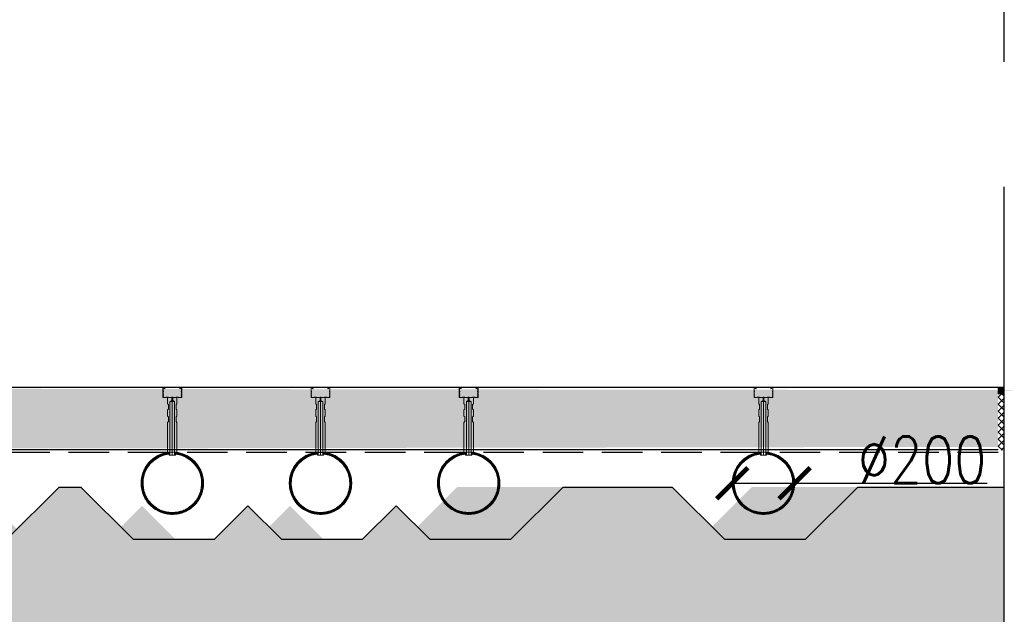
# Model space of a CAD drawing. Header units: millimetres. Extents: x -374129 to 1163271, y -112652 to 695637.
# Tile 198 of 256: x 22234 to 25390, y 30744 to 32652. Entities that reach past the tile are written whole.
import ezdxf
from ezdxf import colors
from ezdxf.entities.mleader import LeaderData, LeaderLine
from ezdxf.math import Vec2, Vec3

# ---------------------------------------------------------------- set-up
doc = ezdxf.new("R2010")
doc.units = ezdxf.units.MM
doc.header["$PDMODE"] = 4
doc.linetypes.add('rcad - -', pattern=[9.5, 6.5, -3])
for name, color, linetype, lineweight in [('A_DYSZA', 252, 'Continuous', 15), ('A_Hatch_konstrukcja', 252, 'Continuous', 5), ('A_profile ocynk', 252, 'Continuous', 9), ('KRT_kresk', 252, 'Continuous', 5), ('Widoczne (ISO)', 252, 'Continuous', 15)]:
    doc.layers.add(name, color=color, linetype=linetype, lineweight=lineweight)
for name, color, linetype in [('KRT_kanaly', 1, 'Continuous'), ('KRT_kreskowanie', 252, 'Continuous'), ('KRT_opisy', 146, 'Continuous'), ('KRT_sciany', 2, 'Continuous'), ('KRT_wymiary', 4, 'Continuous')]:
    doc.layers.add(name, color=color, linetype=linetype)
doc.styles.add('WYMIAR', font='romans.shx', dxfattribs={"width": 0.8})
doc.linetypes.add('podbeton', pattern='A,0.3,-0.1,[131,ltypeshp.shx,S=0.1,R=0,X=-0.1,Y=0],-0.1,0.3', length=0.8)
doc.dimstyles.new('KRT_1-100', dxfattribs={"dimscale": 100, "dimtxt": 2, "dimasz": 1, "dimexe": 0.5, "dimexo": 0, "dimgap": 0.5, "dimtad": 1, "dimdec": 1, "dimrnd": 0.1, "dimzin": 9, "dimdsep": 46, "dimtxsty": 'WYMIAR', "dimblk": 'ARCHTICK', "dimcen": 0.09, "dimdle": 0.5, "dimclrd": 1, "dimclre": 252, "dimclrt": 256, "dimadec": 0, "dimazin": 0, "dimtfac": 1, "dimtdec": 1, "dimtmove": 0, "dimatfit": 3, "dimfxl": 1, "dimtolj": 1, "dimtzin": 0, "dimarcsym": 0})

# ---------------------------------------------------------------- blocks, each defined once
blk = doc.blocks.new('dysza_203')
at = {"color": 0, "linetype": 'ByBlock', "lineweight": -2}
for points in [[(-15, -193), (-10, -193), (-10, -203), (-7.5, -203), (-7.5, -31), (-1.5, -28), (-1.5, -18), (-15, -18), (-15, -38), (-12.5, -40.5), (-12.5, -55.5), (-15, -58), (-15, -78), (-12.5, -80.5), (-12.5, -95.5), (-15, -98)], [(15, -193), (10, -193), (10, -203), (7.5, -203), (7.5, -31), (1.5, -28), (1.5, -18), (15, -18), (15, -38), (12.5, -40.5), (12.5, -55.5), (15, -58), (15, -78), (12.5, -80.5), (12.5, -95.5), (15, -98)]]:
    blk.add_lwpolyline(points, close=True, dxfattribs=at)
for points in [[(-7.5, -31), (7.5, -31)], [(-1.5, -18), (1.5, -18)], [(-1.5, -28), (1.5, -28)], [(0, -18), (0, -203)], [(-7.5, -203), (7.5, -203)], [(7.5, -203), (10, -203)]]:
    blk.add_lwpolyline(points, dxfattribs=at)
blk = doc.blocks.new('_ArchTick')
at = {"color": 0, "linetype": 'ByBlock', "const_width": 0.15}
blk.add_lwpolyline([(-0.5, -0.5), (0.5, 0.5)], dxfattribs=at)
blk = doc.blocks.new('*D1198')
at = {"layer": 'Defpoints', "color": 0}
for p in [(24518, 31164.5), (24718, 31164.5)]:
    blk.add_point(p, dxfattribs=at)
at = {"layer": 'KRT_wymiary', "color": 1, "lineweight": -2}
for p, q in [((24518, 31164.5), (24518, 31164.5)), ((24518, 31164.5), (24718, 31164.5)), ((24718, 31164.5), (25335.1, 31164.5))]:
    blk.add_line(p, q, dxfattribs=at)
at = {"layer": 'KRT_wymiary', "color": 1, "lineweight": -2, "xscale": 100, "yscale": 100, "zscale": 100}
blk.add_blockref('_ArchTick', (24518, 31164.5), dxfattribs=at)
at = {"layer": 'KRT_wymiary', "color": 1, "lineweight": -2, "xscale": 100, "yscale": 100, "zscale": 100, "rotation": 180}
blk.add_blockref('_ArchTick', (24718, 31164.5), dxfattribs=at)
at = {"layer": 'KRT_wymiary', "insert": (25126.6, 31239.5), "char_height": 150, "attachment_point": 5, "style": 'WYMIAR'}
blk.add_mtext('\\A1;%%c200', dxfattribs=at)

msp = doc.modelspace()

# ---------------------------------------------------------------- hatches: boundary and pattern name
at = {"layer": 'KRT_kreskowanie'}
h = msp.add_hatch(dxfattribs=at)
h.set_pattern_fill('DOTS2', color=256, scale=10, style=0)
h.paths.add_polyline_path([(5640.49, 31126.97), (6132.64, 31126.97), (6132.64, 31351.97), (5640.49, 31351.97)], flags=9)
h.paths.add_polyline_path([(11940.49, 31126.97), (12432.64, 31126.97), (12432.64, 31351.97), (11940.49, 31351.97)], flags=9)
h.paths.add_polyline_path([(18240.49, 31126.97), (18732.64, 31126.97), (18732.64, 31351.97), (18240.49, 31351.97)], flags=9)
h.paths.add_polyline_path([(24880.49, 31126.97), (25372.64, 31126.97), (25372.64, 31351.97), (24880.49, 31351.97)], flags=9)
h.paths.add_polyline_path([(31180.49, 31126.97), (31672.64, 31126.97), (31672.64, 31351.97), (31180.49, 31351.97)], flags=9)
h.paths.add_polyline_path([(37480.49, 31126.97), (37972.64, 31126.97), (37972.64, 31351.97), (37480.49, 31351.97)], flags=9)
h.paths.add_polyline_path([(44120.49, 31126.97), (44612.64, 31126.97), (44612.64, 31351.97), (44120.49, 31351.97)], flags=9)
h.paths.add_polyline_path([(50420.49, 31126.97), (50912.64, 31126.97), (50912.64, 31351.97), (50420.49, 31351.97)], flags=9)
h.paths.add_polyline_path([(56720.49, 31126.97), (57212.64, 31126.97), (57212.64, 31351.97), (56720.49, 31351.97)], flags=9)
h.paths.add_polyline_path([(63360.49, 31126.97), (63852.64, 31126.97), (63852.64, 31351.97), (63360.49, 31351.97)], flags=9)

# ---------------------------------------------------------------- linework, layer by layer
at = {"layer": 'KRT_sciany'}
msp.add_lwpolyline([(25390, 30461.19), (25390, 36471.19)], dxfattribs=at)

# ---------------------------------------------------------------- next in the draw order: leaders
at = {"layer": 'KRT_opisy', "color": 1}
ml = msp.add_multileader_mtext('Standard', dxfattribs=at)
ml.set_content('\\C54;PIANKA DYLATACYJNA BRZEGOWA 1cm\\PUSZCZELNIENIE MASĄ TRWALEPLASTYCZNĄ ODPORNĄ NA AGRESJĘ CHEMICZNĄ NP.SIKAFLEX PRO 3', style='WYMIAR')
ml.set_leader_properties()
ml.build(insert=Vec2(0, 0))
ml.multileader.update_dxf_attribs({"text_left_attachment_type": 6, "text_right_attachment_type": 6, "dogleg_length": 36, "arrow_head_size": 200, "scale": 100})
ctx = ml.context
ctx.base_point, ctx.scale, ctx.char_height, ctx.arrow_head_size, ctx.landing_gap_size, ctx.plane_origin = Vec3(1022.91, 34569.79, -56.1), 100, 200, 200, 9, Vec3(36065.01, -50311.01, -56.1)
ctx.left_attachment, ctx.right_attachment = 6, 6
notes = []
notes.append((ctx, [(0, (1, 1, 0), (986.91, 34569.79, -56.1), (1, 0), 36, [(1, [(160, 31471.19, -56.1)], 0, [])])]))
ctx.mtext.insert, ctx.mtext.width, ctx.mtext.defined_height, ctx.mtext.flow_direction = Vec3(1031.91, 34809.79, -56.1), 4839.601, 350.11, 5
ctx.mtext.has_bg_fill, ctx.mtext.bg_color, ctx.mtext.bg_scale_factor, ctx.mtext.bg_transparency, ctx.mtext.use_window_bg_color = 1, -1027028792, 1.5, 0, 1
for ctx, leaders in notes:
    for number, flags, end, landing, length, lines in leaders:
        leader = LeaderData()
        leader.index, (leader.has_last_leader_line, leader.has_dogleg_vector, leader.attachment_direction) = number, flags
        leader.last_leader_point, leader.dogleg_vector, leader.dogleg_length = Vec3(end), Vec3(landing), length
        for number, points, colour, breaks in lines:
            line = LeaderLine()
            line.index, line.vertices, line.color, line.breaks = number, Vec3.list(points), colors.encode_raw_color(colour), breaks
            leader.lines.append(line)
        ctx.leaders.append(leader)

# ---------------------------------------------------------------- next in the draw order: leaders
ml = msp.add_multileader_mtext('Standard', dxfattribs=at)
ml.set_content('\\pxi-3,l3t3,39,44;\\C2;{\\fSymbol|b0|i0|c2|p18;·^I}\\C54;PŁYTA BETONOWA DYLATOWANA C30/37 W8,F150,XD2,XA2,XM1,XF1 ^Igr.20cm\\P    ZBROJONA WŁÓKNAMI POLIMEROWYMI ZBROJONA WŁÓKNAMI POLIMEROWYMI ZBROJONA WŁÓKNAMI POLIMEROWYMI ISTRICE iBETON 39x0.78 W ILOŚCI 3,0kg/m3, \\P{\\fSymbol|b0|i0|c2|p18;·^I}IZOLACJA PRZECIWWILGOCIOWA 2xFOLIA PE \\P    UKŁADANA SZCZELNIE NA ZAKŁAD^I^Igr.2x0.3mm                                                         \\P{\\fSymbol|b0|i0|c2|p18;·^I}PODBETON  C8/10 ^I^Igr.10cm                         \\P{\\fSymbol|b0|i0|c2|p18;·^I}ZAGĘSZCZONY GRUNT NASYPOWY Is>0,98^I^Igr.30cm\\P{\\fSymbol|b0|i0|c2|p18;·^I}ZAGĘSZCZONY GRUNT NASYPOWY Is>=0,97', style='WYMIAR')
ml.set_leader_properties()
ml.build(insert=Vec2(0, 0))
ml.multileader.update_dxf_attribs({"text_left_attachment_type": 6, "text_right_attachment_type": 6, "dogleg_length": 36, "arrow_head_size": 200, "scale": 100})
ctx = ml.context
ctx.base_point, ctx.scale, ctx.char_height, ctx.arrow_head_size, ctx.landing_gap_size, ctx.plane_origin = Vec3(1715.18, 28529.79, -56.1), 100, 200, 200, 9, Vec3(-35836.94, -69206.17, -56.1)
ctx.left_attachment, ctx.right_attachment = 6, 6
notes = []
notes.append((ctx, [(0, (1, 1, 0), (1679.18, 28529.79, -56.1), (1, 0), 36, [(1, [(1159.18, 31458.59, -56.1)], 0, [])])]))
ctx.mtext.insert, ctx.mtext.width, ctx.mtext.defined_height, ctx.mtext.flow_direction = Vec3(1724.18, 28777.41, -56.1), 11614.4681, 280.09, 5
ctx.mtext.has_bg_fill, ctx.mtext.bg_color, ctx.mtext.bg_scale_factor, ctx.mtext.bg_transparency, ctx.mtext.use_window_bg_color = 1, -1027028792, 1.5, 0, 1
for ctx, leaders in notes:
    for number, flags, end, landing, length, lines in leaders:
        leader = LeaderData()
        leader.index, (leader.has_last_leader_line, leader.has_dogleg_vector, leader.attachment_direction) = number, flags
        leader.last_leader_point, leader.dogleg_vector, leader.dogleg_length = Vec3(end), Vec3(landing), length
        for number, points, colour, breaks in lines:
            line = LeaderLine()
            line.index, line.vertices, line.color, line.breaks = number, Vec3.list(points), colors.encode_raw_color(colour), breaks
            leader.lines.append(line)
        ctx.leaders.append(leader)

# ---------------------------------------------------------------- next in the draw order: linework, layer by layer
at = {"layer": 'KRT_kanaly', "linetype": 'podbeton', "ltscale": 200}
msp.add_lwpolyline([(22965.49, 31091.97), (23072.99, 30984.47), (23332.99, 30984.47), (23440.49, 31091.97)], dxfattribs=at)

# ---------------------------------------------------------------- next in the draw order: leaders
at = {"layer": 'KRT_opisy', "color": 1}
ml = msp.add_multileader_mtext('Standard', dxfattribs=at)
ml.set_content('\\C54;KANAŁY NAPOWIETRZAJĄCE WEDŁUG PROJEKTU TECHNOLOGICZNEGO', style='WYMIAR')
ml.set_leader_properties()
ml.build(insert=Vec2(0, 0))
ml.multileader.update_dxf_attribs({"text_left_attachment_type": 6, "text_right_attachment_type": 6, "dogleg_length": 36, "arrow_head_size": 200, "scale": 100})
ctx = ml.context
ctx.base_point, ctx.scale, ctx.char_height, ctx.arrow_head_size, ctx.landing_gap_size, ctx.plane_origin = Vec3(958.77, 32175.83, -56.1), 100, 200, 200, 9, Vec3(36846.14, -51485.36, -56.1)
ctx.left_attachment, ctx.right_attachment = 6, 6
notes = []
notes.append((ctx, [(0, (1, 1, 0), (922.77, 32175.83, -56.1), (1, 0), 36, [(1, [(922.99, 31164.47, -56.1)], 0, [])])]))
ctx.mtext.insert, ctx.mtext.width, ctx.mtext.defined_height, ctx.mtext.flow_direction = Vec3(967.77, 32415.83, -56.1), 6873.6004, 350.11, 5
ctx.mtext.has_bg_fill, ctx.mtext.bg_color, ctx.mtext.bg_scale_factor, ctx.mtext.bg_transparency, ctx.mtext.use_window_bg_color = 1, -1027028792, 1.5, 0, 1
for ctx, leaders in notes:
    for number, flags, end, landing, length, lines in leaders:
        leader = LeaderData()
        leader.index, (leader.has_last_leader_line, leader.has_dogleg_vector, leader.attachment_direction) = number, flags
        leader.last_leader_point, leader.dogleg_vector, leader.dogleg_length = Vec3(end), Vec3(landing), length
        for number, points, colour, breaks in lines:
            line = LeaderLine()
            line.index, line.vertices, line.color, line.breaks = number, Vec3.list(points), colors.encode_raw_color(colour), breaks
            leader.lines.append(line)
        ctx.leaders.append(leader)

# ---------------------------------------------------------------- next in the draw order: hatches: boundary and pattern name
at = {"layer": 'KRT_kresk', "lineweight": 5}
h = msp.add_hatch(dxfattribs=at)
h.set_pattern_fill('DASH', color=256, scale=10, angle=45)
h.set_pattern_definition([(45, (28393.753, 31471.193), (4e-15, 44.90128), [31.75, -31.75])])
h.paths.add_polyline_path([(25369.99, 31281.19), (19410, 31271.19), (19410, 31451.19), (19410, 31471.19), (26869.99, 31461.19), (25369.99, 31461.19)])
h = msp.add_hatch(dxfattribs=at)
h.set_pattern_fill('ANSI37', color=256, scale=0.5)
h.set_pattern_definition([(45, (-408712.6885, -167449.6836), (-1.122532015, 1.122532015), []), (135, (-408712.6885, -167449.6836), (-1.122532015, -1.122532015), [])])
h.paths.add_polyline_path([(25370, 31451.19), (25390, 31451.19), (25390, 31471.19), (25370, 31471.19)])
h = msp.add_hatch(dxfattribs=at)
h.set_pattern_fill('ANSI37', color=256, scale=5)
h.set_pattern_definition([(45, (-408712.688, -167449.684), (-11.22532015, 11.22532015), []), (135, (-408712.688, -167449.684), (-11.22532015, -11.22532015), [])])
h.paths.add_polyline_path([(25370, 31270.04), (25390, 31270.04), (25390, 31451.19), (25370, 31451.19)])
at = {"layer": 'KRT_kreskowanie'}
h = msp.add_hatch(dxfattribs=at)
h.set_pattern_fill('DOTS2', color=256, scale=10, style=0)
h.set_pattern_definition([(0, (-45109.84, 5.08), (0, 254), [0, -254]), (0, (-45028.56, 10.16), (0, 254), [0, -254]), (0, (-45074.28, 66.04), (0, 254), [0, -254]), (0, (-45018.4, 106.68), (0, 254), [0, -254]), (0, (-45084.44, 121.92), (0, 254), [0, -254]), (0, (-45064.12, 182.88), (0, 254), [0, -254]), (0, (-45099.68, 228.6), (0, 254), [0, -254]), (0, (-45018.4, 223.52), (0, 254), [0, -254]), (0, (-44957.44, 233.68), (0, 254), [0, -254]), (0, (-44926.96, 172.72), (0, 254), [0, -254]), (0, (-44876.16, 167.64), (0, 254), [0, -254]), (0, (-44876.16, 76.2), (0, 254), [0, -254]), (0, (-44921.88, 45.72), (0, 254), [0, -254]), (0, (-44993, 60.96), (0, 254), [0, -254]), (0, (-44947.28, 106.68), (0, 254), [0, -254]), (0, (-44993, 152.4), (0, 254), [0, -254]), (0, (-44886.32, 10.16), (0, 254), [0, -254])])
h.paths.add_polyline_path([(15790.16, 31152.3), (15720.82, 31152.3), (15552.99, 30984.47), (15292.99, 30984.47), (15185.49, 31091.97), (15077.99, 30984.47), (14817.99, 30984.47), (14710.49, 31091.97), (14602.99, 30984.47), (14342.99, 30984.47), (14175.16, 31152.3), (13825.82, 31152.3), (13657.99, 30984.47), (13397.99, 30984.47), (13230.16, 31152.3), (12750, 31152.3), (12750, 30684.47), (18750, 30684.47), (18750, 31152.3), (18280.82, 31152.3), (18112.99, 30984.47), (17852.99, 30984.47), (17685.16, 31152.3), (17335.82, 31152.3), (17167.99, 30984.47), (16907.99, 30984.47), (16800.49, 31091.97), (16692.99, 30984.47), (16432.99, 30984.47), (16325.49, 31091.97), (16217.99, 30984.47), (15957.99, 30984.47)])
h.paths.add_polyline_path([(18240.49, 31126.97), (18732.64, 31126.97), (18732.64, 31351.97), (18240.49, 31351.97)], flags=9)
h.paths.add_polyline_path([(22090.16, 31152.3), (22020.82, 31152.3), (21852.99, 30984.47), (21592.99, 30984.47), (21485.49, 31091.97), (21377.99, 30984.47), (21117.99, 30984.47), (21010.49, 31091.97), (20902.99, 30984.47), (20642.99, 30984.47), (20475.16, 31152.3), (20125.82, 31152.3), (19957.99, 30984.47), (19697.99, 30984.47), (19530.16, 31152.3), (19050, 31152.3), (19050, 30684.47), (25050, 30684.47), (25050, 31152.3), (24580.82, 31152.3), (24412.99, 30984.47), (24152.99, 30984.47), (23985.16, 31152.3), (23635.82, 31152.3), (23467.99, 30984.47), (23207.99, 30984.47), (23100.49, 31091.97), (22992.99, 30984.47), (22732.99, 30984.47), (22625.49, 31091.97), (22517.99, 30984.47), (22257.99, 30984.47)])
h.paths.add_polyline_path([(24540.49, 31126.97), (25032.64, 31126.97), (25032.64, 31351.97), (24540.49, 31351.97)], flags=9)
h = msp.add_hatch(dxfattribs=at)
h.set_pattern_fill('DOTS2', color=256, scale=10, style=0)
h.set_pattern_definition([(0, (-38469.84, 5.08), (0, 254), [0, -254]), (0, (-38388.56, 10.16), (0, 254), [0, -254]), (0, (-38434.28, 66.04), (0, 254), [0, -254]), (0, (-38378.4, 106.68), (0, 254), [0, -254]), (0, (-38444.44, 121.92), (0, 254), [0, -254]), (0, (-38424.12, 182.88), (0, 254), [0, -254]), (0, (-38459.68, 228.6), (0, 254), [0, -254]), (0, (-38378.4, 223.52), (0, 254), [0, -254]), (0, (-38317.44, 233.68), (0, 254), [0, -254]), (0, (-38286.96, 172.72), (0, 254), [0, -254]), (0, (-38236.16, 167.64), (0, 254), [0, -254]), (0, (-38236.16, 76.2), (0, 254), [0, -254]), (0, (-38281.88, 45.72), (0, 254), [0, -254]), (0, (-38353, 60.96), (0, 254), [0, -254]), (0, (-38307.28, 106.68), (0, 254), [0, -254]), (0, (-38353, 152.4), (0, 254), [0, -254]), (0, (-38246.32, 10.16), (0, 254), [0, -254])])
h.paths.add_polyline_path([(22430.16, 31152.3), (22360.82, 31152.3), (22192.99, 30984.47), (21932.99, 30984.47), (21825.49, 31091.97), (21717.99, 30984.47), (21457.99, 30984.47), (21350.49, 31091.97), (21242.99, 30984.47), (20982.99, 30984.47), (20815.16, 31152.3), (20465.82, 31152.3), (20297.99, 30984.47), (20037.99, 30984.47), (19870.16, 31152.3), (19390, 31152.3), (19390, 30684.47), (25390, 30684.47), (25390, 31152.3), (24920.82, 31152.3), (24752.99, 30984.47), (24492.99, 30984.47), (24325.16, 31152.3), (23975.82, 31152.3), (23807.99, 30984.47), (23547.99, 30984.47), (23440.49, 31091.97), (23332.99, 30984.47), (23072.99, 30984.47), (22965.49, 31091.97), (22857.99, 30984.47), (22597.99, 30984.47)])
h.paths.add_polyline_path([(24880.49, 31126.97), (25372.64, 31126.97), (25372.64, 31351.97), (24880.49, 31351.97)], flags=9)
h.paths.add_polyline_path([(28730.16, 31152.3), (28660.82, 31152.3), (28492.99, 30984.47), (28232.99, 30984.47), (28125.49, 31091.97), (28017.99, 30984.47), (27757.99, 30984.47), (27650.49, 31091.97), (27542.99, 30984.47), (27282.99, 30984.47), (27115.16, 31152.3), (26765.82, 31152.3), (26597.99, 30984.47), (26337.99, 30984.47), (26170.16, 31152.3), (25690, 31152.3), (25690, 30684.47), (31690, 30684.47), (31690, 31152.3), (31220.82, 31152.3), (31052.99, 30984.47), (30792.99, 30984.47), (30625.16, 31152.3), (30275.82, 31152.3), (30107.99, 30984.47), (29847.99, 30984.47), (29740.49, 31091.97), (29632.99, 30984.47), (29372.99, 30984.47), (29265.49, 31091.97), (29157.99, 30984.47), (28897.99, 30984.47)])
h.paths.add_polyline_path([(31180.49, 31126.97), (31672.64, 31126.97), (31672.64, 31351.97), (31180.49, 31351.97)], flags=9)
at = {"layer": 'Widoczne (ISO)', "transparency": 33554687}
h = msp.add_hatch(dxfattribs=at)
h.set_pattern_fill('ANSI31', color=256, scale=10)
h.set_pattern_definition([(45, (22806.854, 31210.5676), (-0.8838835, 0.8838835), [])])
h.paths.add_polyline_path([(22817.09, 31164.47, -1), (22628.89, 31164.47, -0.3833879), (22713, 31258.04), (22713, 31263.97, 0.3851934), (22622.99, 31164.47, 1), (22822.99, 31164.47, 0.385192), (22732.99, 31263.97), (22732.99, 31258.04, -0.3833692)])
h = msp.add_hatch(dxfattribs=at)
h.set_pattern_fill('ANSI31', color=256, scale=10)
h.set_pattern_definition([(45, (23281.854, 31210.5676), (-0.8838835, 0.8838835), [])])
h.paths.add_polyline_path([(23292.09, 31164.47, -1), (23103.89, 31164.47, -0.3833879), (23188, 31258.04), (23188, 31263.97, 0.3851934), (23097.99, 31164.47, 1), (23297.99, 31164.47, 0.385192), (23207.99, 31263.97), (23207.99, 31258.04, -0.3833692)])
h = msp.add_hatch(dxfattribs=at)
h.set_pattern_fill('ANSI31', color=256, scale=10)
h.set_pattern_definition([(45, (23756.854, 31210.5676), (-0.8838835, 0.8838835), [])])
h.paths.add_polyline_path([(23767.09, 31164.47, -1), (23578.89, 31164.47, -0.3833879), (23663, 31258.04), (23663, 31263.97, 0.3851934), (23572.99, 31164.47, 1), (23772.99, 31164.47, 0.385192), (23682.99, 31263.97), (23682.99, 31258.04, -0.3833692)])
h = msp.add_hatch(dxfattribs=at)
h.set_pattern_fill('ANSI31', color=256, scale=10)
h.set_pattern_definition([(45, (24701.854, 31210.5676), (-0.8838835, 0.8838835), [])])
h.paths.add_polyline_path([(24712.09, 31164.47, -1), (24523.89, 31164.47, -0.3833879), (24608, 31258.04), (24608, 31263.97, 0.3851934), (24517.99, 31164.47, 1), (24717.99, 31164.47, 0.385192), (24627.99, 31263.97), (24627.99, 31258.04, -0.3833692)])

# ---------------------------------------------------------------- next in the draw order: linework, layer by layer
at = {"color": 2}
for p, q in [((25390, 31471.19, -18.47), (19410, 31471.19)), ((25370.2, 31271.19, 43), (19410, 31271.19))]:
    msp.add_line(p, q, dxfattribs=at)
at = {"layer": 'A_DYSZA', "transparency": 33554687}
for centre, radius, start, end in [((22722.99, 31164.47), 100, 95.73457, 84.26515), ((22722.99, 31164.47), 94.1, 96.09512, 83.90114), ((23197.99, 31164.47), 100, 95.73457, 84.26515), ((23197.99, 31164.47), 94.1, 96.09512, 83.90114), ((23672.99, 31164.47), 100, 95.73457, 84.26515), ((23672.99, 31164.47), 94.1, 96.09512, 83.90114), ((24617.99, 31164.47), 100, 95.73457, 84.26515), ((24617.99, 31164.47), 94.1, 96.09512, 83.90114)]:
    msp.add_arc(centre, radius, start, end, dxfattribs=at)
at = {"layer": 'A_Hatch_konstrukcja'}
for centre in [(22722.99, 31164.47), (23197.99, 31164.47), (23672.99, 31164.47), (24617.99, 31164.47)]:
    msp.add_circle(centre, 100, dxfattribs=at)
at = {"layer": 'A_profile ocynk'}
for points in [[(22747.28, 31467.75), (22749.93, 31470.41, -0.6681786), (22752.49, 31469.35), (22752.49, 31459.79, -0.1989124), (22752.35, 31459.43), (22751.64, 31458.73, 0.4142136), (22751.64, 31458.02), (22752.35, 31457.31, -0.1989124), (22752.49, 31456.96), (22752.49, 31452.79, -0.1989124), (22752.35, 31452.43), (22751.64, 31451.73, 0.4142136), (22751.64, 31451.02), (22752.35, 31450.31, -0.1989124), (22752.49, 31449.96), (22752.49, 31445.79, -0.1989124), (22752.35, 31445.43), (22751.64, 31444.73, 0.4142136), (22751.64, 31444.02), (22752.35, 31443.31, -0.1989124), (22752.49, 31442.96), (22752.49, 31440.47, -0.4142136), (22751.99, 31439.97), (22743.21, 31439.97, -0.1989124), (22742.85, 31440.12), (22742.15, 31440.83, 0.1989124), (22741.79, 31440.97), (22736.99, 31440.97, 0.1989124), (22736.64, 31440.83), (22735.93, 31440.12, -0.1989124), (22735.58, 31439.97), (22724.41, 31439.97, -0.1989124), (22724.05, 31440.12), (22723.35, 31440.83, 0.4142136), (22722.64, 31440.83), (22721.93, 31440.12, -0.1989124), (22721.58, 31439.97), (22710.41, 31439.97, -0.1989124), (22710.05, 31440.12), (22709.35, 31440.83, 0.1989124), (22708.99, 31440.97), (22704.19, 31440.97, 0.1989124), (22703.84, 31440.83), (22703.13, 31440.12, -0.1989124), (22702.78, 31439.97), (22693.99, 31439.97, -0.4142136), (22693.49, 31440.47), (22693.49, 31442.96, -0.1989124), (22693.64, 31443.31), (22694.35, 31444.02, 0.4142136), (22694.35, 31444.73), (22693.64, 31445.43, -0.1989124), (22693.49, 31445.79), (22693.49, 31449.96, -0.1989124), (22693.64, 31450.31), (22694.35, 31451.02, 0.4142136), (22694.35, 31451.73), (22693.64, 31452.43, -0.1989124), (22693.49, 31452.79), (22693.49, 31456.96, -0.1989124), (22693.64, 31457.31), (22694.35, 31458.02, 0.4142136), (22694.35, 31458.73), (22693.64, 31459.43, -0.1989124), (22693.49, 31459.79), (22693.49, 31469.35, -0.6681786), (22696.05, 31470.41), (22698.71, 31467.75), (22699.06, 31468.11), (22696.41, 31470.76, 0.6681786), (22692.99, 31469.35), (22692.99, 31459.58, 0.1989124), (22693.14, 31459.23), (22693.64, 31458.73, -0.4142136), (22693.64, 31458.02), (22693.14, 31457.52, 0.1989124), (22692.99, 31457.17), (22692.99, 31452.58, 0.1989124), (22693.14, 31452.23), (22693.64, 31451.73, -0.4142136), (22693.64, 31451.02), (22693.14, 31450.52, 0.1989124), (22692.99, 31450.17), (22692.99, 31445.58, 0.1989124), (22693.14, 31445.23), (22693.64, 31444.73, -0.4142136), (22693.64, 31444.02), (22693.14, 31443.52, 0.1989124), (22692.99, 31443.17), (22692.99, 31439.97, 0.4142136), (22693.49, 31439.47), (22702.99, 31439.47, 0.1989124), (22703.34, 31439.62), (22704.05, 31440.33, -0.1989124), (22704.4, 31440.47), (22708.79, 31440.47, -0.1989124), (22709.14, 31440.33), (22709.85, 31439.62, 0.1989124), (22710.2, 31439.47), (22721.79, 31439.47, 0.1989124), (22722.14, 31439.62), (22722.64, 31440.12, -0.4142136), (22723.35, 31440.12), (22723.85, 31439.62, 0.1989124), (22724.2, 31439.47), (22735.79, 31439.47, 0.1989124), (22736.14, 31439.62), (22736.85, 31440.33, -0.1989124), (22737.2, 31440.47), (22741.59, 31440.47, -0.1989124), (22741.94, 31440.33), (22742.65, 31439.62, 0.1989124), (22743, 31439.47), (22752.49, 31439.47, 0.4142136), (22752.99, 31439.97), (22752.99, 31443.17, 0.1989124), (22752.85, 31443.52), (22752.35, 31444.02, -0.4142136), (22752.35, 31444.73), (22752.85, 31445.23, 0.1989124), (22752.99, 31445.58), (22752.99, 31450.17, 0.1989124), (22752.85, 31450.52), (22752.35, 31451.02, -0.4142136), (22752.35, 31451.73), (22752.85, 31452.23, 0.1989124), (22752.99, 31452.58), (22752.99, 31457.17, 0.1989124), (22752.85, 31457.52), (22752.35, 31458.02, -0.4142136), (22752.35, 31458.73), (22752.85, 31459.23, 0.1989124), (22752.99, 31459.58), (22752.99, 31469.35, 0.6681786), (22749.58, 31470.76), (22746.93, 31468.11)], [(23222.28, 31467.75), (23224.93, 31470.41, -0.6681786), (23227.49, 31469.35), (23227.49, 31459.79, -0.1989124), (23227.35, 31459.43), (23226.64, 31458.73, 0.4142136), (23226.64, 31458.02), (23227.35, 31457.31, -0.1989124), (23227.49, 31456.96), (23227.49, 31452.79, -0.1989124), (23227.35, 31452.43), (23226.64, 31451.73, 0.4142136), (23226.64, 31451.02), (23227.35, 31450.31, -0.1989124), (23227.49, 31449.96), (23227.49, 31445.79, -0.1989124), (23227.35, 31445.43), (23226.64, 31444.73, 0.4142136), (23226.64, 31444.02), (23227.35, 31443.31, -0.1989124), (23227.49, 31442.96), (23227.49, 31440.47, -0.4142136), (23226.99, 31439.97), (23218.21, 31439.97, -0.1989124), (23217.85, 31440.12), (23217.15, 31440.83, 0.1989124), (23216.79, 31440.97), (23211.99, 31440.97, 0.1989124), (23211.64, 31440.83), (23210.93, 31440.12, -0.1989124), (23210.58, 31439.97), (23199.41, 31439.97, -0.1989124), (23199.05, 31440.12), (23198.35, 31440.83, 0.4142136), (23197.64, 31440.83), (23196.93, 31440.12, -0.1989124), (23196.58, 31439.97), (23185.41, 31439.97, -0.1989124), (23185.05, 31440.12), (23184.35, 31440.83, 0.1989124), (23183.99, 31440.97), (23179.19, 31440.97, 0.1989124), (23178.84, 31440.83), (23178.13, 31440.12, -0.1989124), (23177.78, 31439.97), (23168.99, 31439.97, -0.4142136), (23168.49, 31440.47), (23168.49, 31442.96, -0.1989124), (23168.64, 31443.31), (23169.35, 31444.02, 0.4142136), (23169.35, 31444.73), (23168.64, 31445.43, -0.1989124), (23168.49, 31445.79), (23168.49, 31449.96, -0.1989124), (23168.64, 31450.31), (23169.35, 31451.02, 0.4142136), (23169.35, 31451.73), (23168.64, 31452.43, -0.1989124), (23168.49, 31452.79), (23168.49, 31456.96, -0.1989124), (23168.64, 31457.31), (23169.35, 31458.02, 0.4142136), (23169.35, 31458.73), (23168.64, 31459.43, -0.1989124), (23168.49, 31459.79), (23168.49, 31469.35, -0.6681786), (23171.05, 31470.41), (23173.71, 31467.75), (23174.06, 31468.11), (23171.41, 31470.76, 0.6681786), (23167.99, 31469.35), (23167.99, 31459.58, 0.1989124), (23168.14, 31459.23), (23168.64, 31458.73, -0.4142136), (23168.64, 31458.02), (23168.14, 31457.52, 0.1989124), (23167.99, 31457.17), (23167.99, 31452.58, 0.1989124), (23168.14, 31452.23), (23168.64, 31451.73, -0.4142136), (23168.64, 31451.02), (23168.14, 31450.52, 0.1989124), (23167.99, 31450.17), (23167.99, 31445.58, 0.1989124), (23168.14, 31445.23), (23168.64, 31444.73, -0.4142136), (23168.64, 31444.02), (23168.14, 31443.52, 0.1989124), (23167.99, 31443.17), (23167.99, 31439.97, 0.4142136), (23168.49, 31439.47), (23177.99, 31439.47, 0.1989124), (23178.34, 31439.62), (23179.05, 31440.33, -0.1989124), (23179.4, 31440.47), (23183.79, 31440.47, -0.1989124), (23184.14, 31440.33), (23184.85, 31439.62, 0.1989124), (23185.2, 31439.47), (23196.79, 31439.47, 0.1989124), (23197.14, 31439.62), (23197.64, 31440.12, -0.4142136), (23198.35, 31440.12), (23198.85, 31439.62, 0.1989124), (23199.2, 31439.47), (23210.79, 31439.47, 0.1989124), (23211.14, 31439.62), (23211.85, 31440.33, -0.1989124), (23212.2, 31440.47), (23216.59, 31440.47, -0.1989124), (23216.94, 31440.33), (23217.65, 31439.62, 0.1989124), (23218, 31439.47), (23227.49, 31439.47, 0.4142136), (23227.99, 31439.97), (23227.99, 31443.17, 0.1989124), (23227.85, 31443.52), (23227.35, 31444.02, -0.4142136), (23227.35, 31444.73), (23227.85, 31445.23, 0.1989124), (23227.99, 31445.58), (23227.99, 31450.17, 0.1989124), (23227.85, 31450.52), (23227.35, 31451.02, -0.4142136), (23227.35, 31451.73), (23227.85, 31452.23, 0.1989124), (23227.99, 31452.58), (23227.99, 31457.17, 0.1989124), (23227.85, 31457.52), (23227.35, 31458.02, -0.4142136), (23227.35, 31458.73), (23227.85, 31459.23, 0.1989124), (23227.99, 31459.58), (23227.99, 31469.35, 0.6681786), (23224.58, 31470.76), (23221.93, 31468.11)], [(23697.28, 31467.75), (23699.93, 31470.41, -0.6681786), (23702.49, 31469.35), (23702.49, 31459.79, -0.1989124), (23702.35, 31459.43), (23701.64, 31458.73, 0.4142136), (23701.64, 31458.02), (23702.35, 31457.31, -0.1989124), (23702.49, 31456.96), (23702.49, 31452.79, -0.1989124), (23702.35, 31452.43), (23701.64, 31451.73, 0.4142136), (23701.64, 31451.02), (23702.35, 31450.31, -0.1989124), (23702.49, 31449.96), (23702.49, 31445.79, -0.1989124), (23702.35, 31445.43), (23701.64, 31444.73, 0.4142136), (23701.64, 31444.02), (23702.35, 31443.31, -0.1989124), (23702.49, 31442.96), (23702.49, 31440.47, -0.4142136), (23701.99, 31439.97), (23693.21, 31439.97, -0.1989124), (23692.85, 31440.12), (23692.15, 31440.83, 0.1989124), (23691.79, 31440.97), (23686.99, 31440.97, 0.1989124), (23686.64, 31440.83), (23685.93, 31440.12, -0.1989124), (23685.58, 31439.97), (23674.41, 31439.97, -0.1989124), (23674.05, 31440.12), (23673.35, 31440.83, 0.4142136), (23672.64, 31440.83), (23671.93, 31440.12, -0.1989124), (23671.58, 31439.97), (23660.41, 31439.97, -0.1989124), (23660.05, 31440.12), (23659.35, 31440.83, 0.1989124), (23658.99, 31440.97), (23654.19, 31440.97, 0.1989124), (23653.84, 31440.83), (23653.13, 31440.12, -0.1989124), (23652.78, 31439.97), (23643.99, 31439.97, -0.4142136), (23643.49, 31440.47), (23643.49, 31442.96, -0.1989124), (23643.64, 31443.31), (23644.35, 31444.02, 0.4142136), (23644.35, 31444.73), (23643.64, 31445.43, -0.1989124), (23643.49, 31445.79), (23643.49, 31449.96, -0.1989124), (23643.64, 31450.31), (23644.35, 31451.02, 0.4142136), (23644.35, 31451.73), (23643.64, 31452.43, -0.1989124), (23643.49, 31452.79), (23643.49, 31456.96, -0.1989124), (23643.64, 31457.31), (23644.35, 31458.02, 0.4142136), (23644.35, 31458.73), (23643.64, 31459.43, -0.1989124), (23643.49, 31459.79), (23643.49, 31469.35, -0.6681786), (23646.05, 31470.41), (23648.71, 31467.75), (23649.06, 31468.11), (23646.41, 31470.76, 0.6681786), (23642.99, 31469.35), (23642.99, 31459.58, 0.1989124), (23643.14, 31459.23), (23643.64, 31458.73, -0.4142136), (23643.64, 31458.02), (23643.14, 31457.52, 0.1989124), (23642.99, 31457.17), (23642.99, 31452.58, 0.1989124), (23643.14, 31452.23), (23643.64, 31451.73, -0.4142136), (23643.64, 31451.02), (23643.14, 31450.52, 0.1989124), (23642.99, 31450.17), (23642.99, 31445.58, 0.1989124), (23643.14, 31445.23), (23643.64, 31444.73, -0.4142136), (23643.64, 31444.02), (23643.14, 31443.52, 0.1989124), (23642.99, 31443.17), (23642.99, 31439.97, 0.4142136), (23643.49, 31439.47), (23652.99, 31439.47, 0.1989124), (23653.34, 31439.62), (23654.05, 31440.33, -0.1989124), (23654.4, 31440.47), (23658.79, 31440.47, -0.1989124), (23659.14, 31440.33), (23659.85, 31439.62, 0.1989124), (23660.2, 31439.47), (23671.79, 31439.47, 0.1989124), (23672.14, 31439.62), (23672.64, 31440.12, -0.4142136), (23673.35, 31440.12), (23673.85, 31439.62, 0.1989124), (23674.2, 31439.47), (23685.79, 31439.47, 0.1989124), (23686.14, 31439.62), (23686.85, 31440.33, -0.1989124), (23687.2, 31440.47), (23691.59, 31440.47, -0.1989124), (23691.94, 31440.33), (23692.65, 31439.62, 0.1989124), (23693, 31439.47), (23702.49, 31439.47, 0.4142136), (23702.99, 31439.97), (23702.99, 31443.17, 0.1989124), (23702.85, 31443.52), (23702.35, 31444.02, -0.4142136), (23702.35, 31444.73), (23702.85, 31445.23, 0.1989124), (23702.99, 31445.58), (23702.99, 31450.17, 0.1989124), (23702.85, 31450.52), (23702.35, 31451.02, -0.4142136), (23702.35, 31451.73), (23702.85, 31452.23, 0.1989124), (23702.99, 31452.58), (23702.99, 31457.17, 0.1989124), (23702.85, 31457.52), (23702.35, 31458.02, -0.4142136), (23702.35, 31458.73), (23702.85, 31459.23, 0.1989124), (23702.99, 31459.58), (23702.99, 31469.35, 0.6681786), (23699.58, 31470.76), (23696.93, 31468.11)], [(24642.28, 31467.75), (24644.93, 31470.41, -0.6681786), (24647.49, 31469.35), (24647.49, 31459.79, -0.1989124), (24647.35, 31459.43), (24646.64, 31458.73, 0.4142136), (24646.64, 31458.02), (24647.35, 31457.31, -0.1989124), (24647.49, 31456.96), (24647.49, 31452.79, -0.1989124), (24647.35, 31452.43), (24646.64, 31451.73, 0.4142136), (24646.64, 31451.02), (24647.35, 31450.31, -0.1989124), (24647.49, 31449.96), (24647.49, 31445.79, -0.1989124), (24647.35, 31445.43), (24646.64, 31444.73, 0.4142136), (24646.64, 31444.02), (24647.35, 31443.31, -0.1989124), (24647.49, 31442.96), (24647.49, 31440.47, -0.4142136), (24646.99, 31439.97), (24638.21, 31439.97, -0.1989124), (24637.85, 31440.12), (24637.15, 31440.83, 0.1989124), (24636.79, 31440.97), (24631.99, 31440.97, 0.1989124), (24631.64, 31440.83), (24630.93, 31440.12, -0.1989124), (24630.58, 31439.97), (24619.41, 31439.97, -0.1989124), (24619.05, 31440.12), (24618.35, 31440.83, 0.4142136), (24617.64, 31440.83), (24616.93, 31440.12, -0.1989124), (24616.58, 31439.97), (24605.41, 31439.97, -0.1989124), (24605.05, 31440.12), (24604.35, 31440.83, 0.1989124), (24603.99, 31440.97), (24599.19, 31440.97, 0.1989124), (24598.84, 31440.83), (24598.13, 31440.12, -0.1989124), (24597.78, 31439.97), (24588.99, 31439.97, -0.4142136), (24588.49, 31440.47), (24588.49, 31442.96, -0.1989124), (24588.64, 31443.31), (24589.35, 31444.02, 0.4142136), (24589.35, 31444.73), (24588.64, 31445.43, -0.1989124), (24588.49, 31445.79), (24588.49, 31449.96, -0.1989124), (24588.64, 31450.31), (24589.35, 31451.02, 0.4142136), (24589.35, 31451.73), (24588.64, 31452.43, -0.1989124), (24588.49, 31452.79), (24588.49, 31456.96, -0.1989124), (24588.64, 31457.31), (24589.35, 31458.02, 0.4142136), (24589.35, 31458.73), (24588.64, 31459.43, -0.1989124), (24588.49, 31459.79), (24588.49, 31469.35, -0.6681786), (24591.05, 31470.41), (24593.71, 31467.75), (24594.06, 31468.11), (24591.41, 31470.76, 0.6681786), (24587.99, 31469.35), (24587.99, 31459.58, 0.1989124), (24588.14, 31459.23), (24588.64, 31458.73, -0.4142136), (24588.64, 31458.02), (24588.14, 31457.52, 0.1989124), (24587.99, 31457.17), (24587.99, 31452.58, 0.1989124), (24588.14, 31452.23), (24588.64, 31451.73, -0.4142136), (24588.64, 31451.02), (24588.14, 31450.52, 0.1989124), (24587.99, 31450.17), (24587.99, 31445.58, 0.1989124), (24588.14, 31445.23), (24588.64, 31444.73, -0.4142136), (24588.64, 31444.02), (24588.14, 31443.52, 0.1989124), (24587.99, 31443.17), (24587.99, 31439.97, 0.4142136), (24588.49, 31439.47), (24597.99, 31439.47, 0.1989124), (24598.34, 31439.62), (24599.05, 31440.33, -0.1989124), (24599.4, 31440.47), (24603.79, 31440.47, -0.1989124), (24604.14, 31440.33), (24604.85, 31439.62, 0.1989124), (24605.2, 31439.47), (24616.79, 31439.47, 0.1989124), (24617.14, 31439.62), (24617.64, 31440.12, -0.4142136), (24618.35, 31440.12), (24618.85, 31439.62, 0.1989124), (24619.2, 31439.47), (24630.79, 31439.47, 0.1989124), (24631.14, 31439.62), (24631.85, 31440.33, -0.1989124), (24632.2, 31440.47), (24636.59, 31440.47, -0.1989124), (24636.94, 31440.33), (24637.65, 31439.62, 0.1989124), (24638, 31439.47), (24647.49, 31439.47, 0.4142136), (24647.99, 31439.97), (24647.99, 31443.17, 0.1989124), (24647.85, 31443.52), (24647.35, 31444.02, -0.4142136), (24647.35, 31444.73), (24647.85, 31445.23, 0.1989124), (24647.99, 31445.58), (24647.99, 31450.17, 0.1989124), (24647.85, 31450.52), (24647.35, 31451.02, -0.4142136), (24647.35, 31451.73), (24647.85, 31452.23, 0.1989124), (24647.99, 31452.58), (24647.99, 31457.17, 0.1989124), (24647.85, 31457.52), (24647.35, 31458.02, -0.4142136), (24647.35, 31458.73), (24647.85, 31459.23, 0.1989124), (24647.99, 31459.58), (24647.99, 31469.35, 0.6681786), (24644.58, 31470.76), (24641.93, 31468.11)]]:
    msp.add_lwpolyline(points, format="xyb", close=True, dxfattribs=at)
at = {"layer": 'KRT_kanaly', "color": 4, "linetype": 'rcad - -', "ltscale": 20}
msp.add_line((25370.2, 31262.99, 43), (19410, 31263.19), dxfattribs=at)
at = {"layer": 'KRT_kanaly', "linetype": 'podbeton', "ltscale": 200}
for p, q in [((22360.82, 31152.3, -6.04), (22430.16, 31152.3, -6.12)), ((23975.82, 31152.3, -8.01), (24325.16, 31152.3, -8.43)), ((24920.82, 31152.3, -9.16), (25390, 31152.3, -9.73))]:
    msp.add_line(p, q, dxfattribs=at)
for points in [[(21825.49, 31091.97), (21932.99, 30984.47), (22192.99, 30984.47), (22360.82, 31152.3)], [(22430.16, 31152.3), (22597.99, 30984.47), (22857.99, 30984.47), (22965.49, 31091.97)], [(23440.49, 31091.97), (23547.99, 30984.47), (23807.99, 30984.47), (23975.82, 31152.3)], [(24325.16, 31152.3), (24492.99, 30984.47), (24752.99, 30984.47), (24920.82, 31152.3)]]:
    msp.add_lwpolyline(points, dxfattribs=at)

# ---------------------------------------------------------------- next in the draw order: block references
at = {"layer": 'A_DYSZA'}
for p in [(22722.99, 31457.47), (23197.99, 31457.47), (23672.99, 31457.47), (24617.99, 31457.47)]:
    msp.add_blockref('dysza_203', p, dxfattribs=at)

# ---------------------------------------------------------------- next in the draw order: dimensions: what is measured, and where the dimension line sits
at = {"layer": 'KRT_wymiary'}
dim = msp.add_diameter_dim_2p(p1=(24517.99, 31164.47), p2=(24717.99, 31164.47), dimstyle='KRT_1-100', override={"dimtxt": 1.5, "dimgap": 0}, dxfattribs=at)
dim.commit()
dim.dimension.update_dxf_attribs({"geometry": '*D1198', "text_midpoint": (25126.56, 31164.47), "dimtype": 163})

doc.saveas('drawing.dxf')
